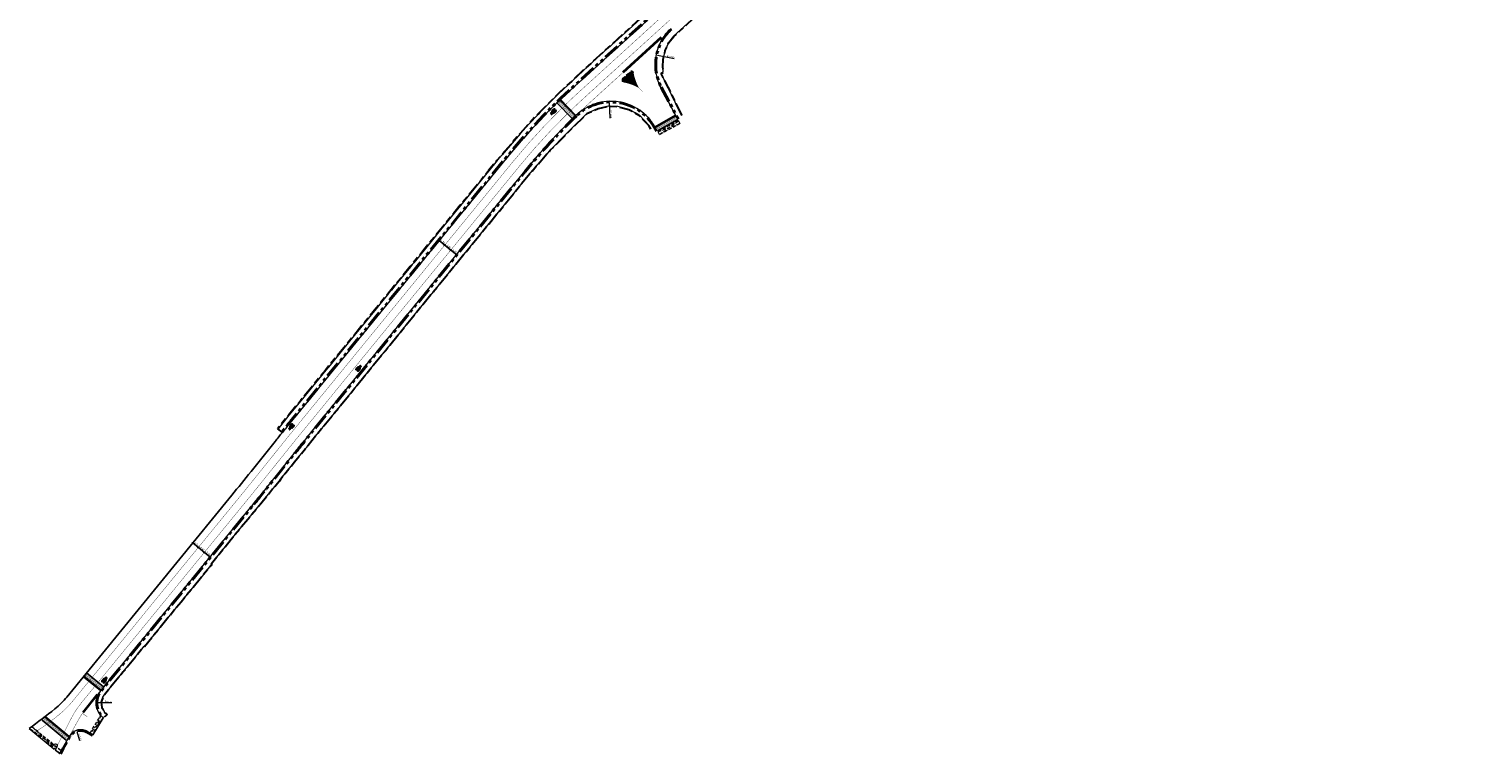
# Model space of a CAD drawing. Header units: metres. Extents: x -5 to 205656, y -9 to 393038.
# Tile 2 of 29: x 203530 to 203976, y 389311 to 389534. Entities that reach past the tile are written whole.
import ezdxf

# ---------------------------------------------------------------- set-up
doc = ezdxf.new("R2010")
doc.units = ezdxf.units.M
for name, pattern in [('DASHED', [0.75, 0.5, -0.25]), ('VH-OPSLUITBAND_100X200', [16, 8, -2, 4, -2]), ('VH-TROTTOIRBAND_180-200', [20, 10, -2, 2, -2, 2, -2]), ('VW-1-1_STREEP', [2, 1, -1])]:
    doc.linetypes.add(name, pattern=pattern)
for name, color, linetype, lineweight in [('Freesvakken_nle', 7, 'DASHED', 20), ('N-WE-VH-KANTOPSLUITING_OPSLUITBAND_100X200-G', 7, 'VH-OPSLUITBAND_100X200', 30), ('N-WE-VH-KANTOPSLUITING_TROTTOIRBAND_180 200-G', 6, 'VH-TROTTOIRBAND_180-200', 40), ('N-WE-VH-KANTOPSLUITING_VOORKANTBAND-G', 7, 'Continuous', 15), ('N-WE-VW-MARKERING_DWARS_DRIEHOEK_5050-G', 255, 'VW-HAAIETAND50-L-N', 35), ('N-WE-VW-MARKERING_LANGS_STREEP_11-G', 255, 'VW-1-1_STREEP', 13), ('N-WE-VW-MARKERING_SYMBOOL-S', 255, 'Continuous', 25), ('X-XX-AL-AANKLEDING-M', 7, 'Continuous', 18), ('X-XX-AL-AANPIJLING-M', 7, 'Continuous', 18)]:
    doc.layers.add(name, color=color, linetype=linetype, lineweight=lineweight)
for name, color, linetype in [('N-WE-VH-KANTVERHARDING-G', 7, 'Continuous'), ('N-WE-VH-PLATEAU-G', 7, 'Continuous'), ('N-WE-VW-MARKERING_LANGS_STREEP-G', 255, 'Continuous'), ('N-WE-VW-MARKERING_PUNTSTUK', 255, 'Continuous')]:
    doc.layers.add(name, color=color, linetype=linetype)
doc.styles.add('NLCS-ISO-M200-T25', font='NLCS-ISO.ttf', dxfattribs={"height": 0.5})
doc.styles.get("Standard").update_dxf_attribs({"font": 'arial.ttf'})
doc.linetypes.add('VW-HAAIETAND50-L-N', pattern='A,0,-0.5,[150,NLCS.SHX,S=1,R=0,X=-0.625,Y=-0.25],-0.5', length=1)
doc.dimstyles.new('NLCS-M200-T25-PIJL_L3_H2', dxfattribs={"dimscale": 0.2, "dimtxt": 2.5, "dimasz": 2.5, "dimexe": 2, "dimexo": 2, "dimgap": 0.7, "dimtad": 1, "dimdec": 3, "dimzin": 0, "dimdsep": 46, "dimtxsty": 'NLCS-ISO-M200-T25', "dimcen": 0, "dimdle": 2, "dimclrd": 256, "dimclre": 256, "dimclrt": 256, "dimazin": 0, "dimtfac": 1, "dimtdec": 3, "dimtofl": 0, "dimtmove": 0, "dimatfit": 3, "dimfxl": 2, "dimfxlon": 1, "dimtfillclr": 256, "dimtolj": 1, "dimtzin": 0, "dimlwd": -1, "dimlwe": -1, "dimarcsym": 0})
doc.dimstyles.new('NLCS_1-200', dxfattribs={"dimscale": 0.2, "dimtxt": 2.5, "dimasz": 2.5, "dimexe": 1.25, "dimexo": 0.625, "dimtad": 1, "dimzin": 1, "dimtxsty": 'Standard', "dimblk": 'OBLIQUE', "dimcen": 0, "dimse1": 1, "dimse2": 1, "dimadec": 0, "dimazin": 0, "dimtfac": 1, "dimtmove": 0, "dimatfit": 3, "dimfxl": 1, "dimarcsym": 0})

# ---------------------------------------------------------------- blocks, each defined once
blk = doc.blocks.new('*U225')
at = {"layer": 'N-WE-VH-PLATEAU-G', "transparency": 33554687}
h = blk.add_hatch(color=251, dxfattribs=at)
h.dxf.hatch_style = 1
h.paths.add_polyline_path([(7.19, -0.5), (7.19, 0.8), (0, 0.8), (0, -0.5)])
at = {"layer": 'N-WE-VH-PLATEAU-G', "color": 7, "true_color": 0xffffff}
for points, const_width in [([(0, 0.9), (7.19, 0.9)], 0.2), ([(0.18, 0.4), (0.18, 0.8)], 0.1), ([(0.48, -0.1), (0.48, 0.8)], 0.1), ([(0.78, 0.4), (0.78, 0.8)], 0.1), ([(1.08, -0.1), (1.08, 0.8)], 0.1), ([(1.38, 0.4), (1.38, 0.8)], 0.1), ([(1.68, -0.1), (1.68, 0.8)], 0.1), ([(1.98, 0.4), (1.98, 0.8)], 0.1), ([(2.28, -0.1), (2.28, 0.8)], 0.1), ([(2.58, 0.4), (2.58, 0.8)], 0.1), ([(2.88, -0.1), (2.88, 0.8)], 0.1), ([(3.18, 0.4), (3.18, 0.8)], 0.1), ([(3.48, -0.1), (3.48, 0.8)], 0.1), ([(3.78, 0.4), (3.78, 0.8)], 0.1), ([(4.08, -0.1), (4.08, 0.8)], 0.1), ([(4.38, 0.4), (4.38, 0.8)], 0.1), ([(4.68, -0.1), (4.68, 0.8)], 0.1), ([(4.98, 0.4), (4.98, 0.8)], 0.1), ([(5.28, -0.1), (5.28, 0.8)], 0.1), ([(5.58, 0.4), (5.58, 0.8)], 0.1), ([(5.88, -0.1), (5.88, 0.8)], 0.1), ([(6.18, 0.4), (6.18, 0.8)], 0.1), ([(6.48, -0.1), (6.48, 0.8)], 0.1), ([(6.78, 0.4), (6.78, 0.8)], 0.1), ([(7.08, -0.1), (7.08, 0.8)], 0.1)]:
    blk.add_lwpolyline(points, dxfattribs=dict(at, const_width=const_width))
at = {"layer": 'N-WE-VH-PLATEAU-G'}
for points in [[(0, 1), (7.19, 1)], [(0, -0.5), (7.19, -0.5)]]:
    blk.add_lwpolyline(points, dxfattribs=at)
at = {"layer": 'N-WE-VH-PLATEAU-G', "color": 7, "true_color": 0xffffff}
blk.add_lwpolyline([(0, 0.8), (7.19, 0.8)], dxfattribs=at)
blk = doc.blocks.new('*U226')
at = {"layer": 'N-WE-VH-PLATEAU-G', "transparency": 33554687}
h = blk.add_hatch(color=251, dxfattribs=at)
h.dxf.hatch_style = 1
h.paths.add_polyline_path([(6.8, -0.5), (6.8, 0.8), (0, 0.8), (0, -0.5)])
at = {"layer": 'N-WE-VH-PLATEAU-G', "color": 7, "true_color": 0xffffff}
for points, const_width in [([(0, 0.9), (6.8, 0.9)], 0.2), ([(0.25, 0.4), (0.25, 0.8)], 0.1), ([(0.55, -0.1), (0.55, 0.8)], 0.1), ([(0.85, 0.4), (0.85, 0.8)], 0.1), ([(1.15, -0.1), (1.15, 0.8)], 0.1), ([(1.45, 0.4), (1.45, 0.8)], 0.1), ([(1.75, -0.1), (1.75, 0.8)], 0.1), ([(2.05, 0.4), (2.05, 0.8)], 0.1), ([(2.35, -0.1), (2.35, 0.8)], 0.1), ([(2.65, 0.4), (2.65, 0.8)], 0.1), ([(2.95, -0.1), (2.95, 0.8)], 0.1), ([(3.25, 0.4), (3.25, 0.8)], 0.1), ([(3.55, -0.1), (3.55, 0.8)], 0.1), ([(3.85, 0.4), (3.85, 0.8)], 0.1), ([(4.15, -0.1), (4.15, 0.8)], 0.1), ([(4.45, 0.4), (4.45, 0.8)], 0.1), ([(4.75, -0.1), (4.75, 0.8)], 0.1), ([(5.05, 0.4), (5.05, 0.8)], 0.1), ([(5.35, -0.1), (5.35, 0.8)], 0.1), ([(5.65, 0.4), (5.65, 0.8)], 0.1), ([(5.95, -0.1), (5.95, 0.8)], 0.1), ([(6.25, 0.4), (6.25, 0.8)], 0.1), ([(6.55, -0.1), (6.55, 0.8)], 0.1)]:
    blk.add_lwpolyline(points, dxfattribs=dict(at, const_width=const_width))
at = {"layer": 'N-WE-VH-PLATEAU-G'}
for points in [[(0, 1), (6.8, 1)], [(0, -0.5), (6.8, -0.5)]]:
    blk.add_lwpolyline(points, dxfattribs=at)
at = {"layer": 'N-WE-VH-PLATEAU-G', "color": 7, "true_color": 0xffffff}
blk.add_lwpolyline([(0, 0.8), (6.8, 0.8)], dxfattribs=at)
blk = doc.blocks.new('_Oblique')
at = {"color": 0, "linetype": 'ByBlock', "lineweight": -2}
blk.add_line((-0.5, -0.5), (0.5, 0.5), dxfattribs=at)
blk = doc.blocks.new('*D10')
at = {"layer": 'X-XX-AL-AANKLEDING-M', "color": 0, "lineweight": -2, "transparency": 16777216}
blk.add_line((203580.13, 389375.78), (203581.83, 389374.39), dxfattribs=at)
at = {"layer": 'X-XX-AL-AANKLEDING-M', "color": 0, "lineweight": -2, "transparency": 16777216, "xscale": 0.5, "yscale": 0.5, "zscale": 0.5}
for p, rotation in [((203580.13, 389375.78), 140.7469492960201), ((203581.83, 389374.39), 320.7469492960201)]:
    blk.add_blockref('_Oblique', p, dxfattribs=dict(at, rotation=rotation))
at = {"layer": 'X-XX-AL-AANKLEDING-M', "color": 0, "transparency": 16777216, "insert": (203581.25, 389375.41), "char_height": 0.5, "attachment_point": 5, "rotation": 320.7469}
blk.add_mtext('2,20', dxfattribs=at)
blk = doc.blocks.new('*D13')
at = {"layer": 'X-XX-AL-AANKLEDING-M', "color": 0, "lineweight": -2, "transparency": 16777216}
blk.add_line((203583.69, 389372.87), (203585.39, 389371.48), dxfattribs=at)
at = {"layer": 'X-XX-AL-AANKLEDING-M', "color": 0, "lineweight": -2, "transparency": 16777216, "xscale": 0.5, "yscale": 0.5, "zscale": 0.5}
for p, rotation in [((203583.69, 389372.87), 140.7469492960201), ((203585.39, 389371.48), 320.7469492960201)]:
    blk.add_blockref('_Oblique', p, dxfattribs=dict(at, rotation=rotation))
at = {"layer": 'X-XX-AL-AANKLEDING-M', "color": 0, "transparency": 16777216, "insert": (203584.81, 389372.5), "char_height": 0.5, "attachment_point": 5, "rotation": 320.7469}
blk.add_mtext('2,20', dxfattribs=at)
blk = doc.blocks.new('*D14')
at = {"layer": 'X-XX-AL-AANKLEDING-M', "color": 0, "lineweight": -2, "transparency": 16777216}
blk.add_line((203583.69, 389372.87), (203581.83, 389374.39), dxfattribs=at)
at = {"layer": 'X-XX-AL-AANKLEDING-M', "color": 0, "lineweight": -2, "transparency": 16777216, "xscale": 0.5, "yscale": 0.5, "zscale": 0.5}
for p, rotation in [((203581.83, 389374.39), 140.7469492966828), ((203583.69, 389372.87), 320.7469492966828)]:
    blk.add_blockref('_Oblique', p, dxfattribs=dict(at, rotation=rotation))
at = {"layer": 'X-XX-AL-AANKLEDING-M', "color": 0, "transparency": 16777216, "insert": (203583.03, 389373.96), "char_height": 0.5, "attachment_point": 5, "rotation": 320.7469}
blk.add_mtext('2,40', dxfattribs=at)
blk = doc.blocks.new('*U237')
at = {"layer": 'N-WE-VH-PLATEAU-G', "transparency": 33554687}
h = blk.add_hatch(color=251, dxfattribs=at)
h.dxf.hatch_style = 1
h.paths.add_polyline_path([(9.58, -0.5), (9.58, 0.8), (0, 0.8), (0, -0.5)])
at = {"layer": 'N-WE-VH-PLATEAU-G', "color": 7, "true_color": 0xffffff}
for points, const_width in [([(0, 0.9), (9.58, 0.9)], 0.2), ([(0.25, 0.4), (0.25, 0.8)], 0.1), ([(0.55, -0.1), (0.55, 0.8)], 0.1), ([(0.85, 0.4), (0.85, 0.8)], 0.1), ([(1.15, -0.1), (1.15, 0.8)], 0.1), ([(1.45, 0.4), (1.45, 0.8)], 0.1), ([(1.75, -0.1), (1.75, 0.8)], 0.1), ([(2.05, 0.4), (2.05, 0.8)], 0.1), ([(2.35, -0.1), (2.35, 0.8)], 0.1), ([(2.65, 0.4), (2.65, 0.8)], 0.1), ([(2.95, -0.1), (2.95, 0.8)], 0.1), ([(3.25, 0.4), (3.25, 0.8)], 0.1), ([(3.55, -0.1), (3.55, 0.8)], 0.1), ([(3.85, 0.4), (3.85, 0.8)], 0.1), ([(4.15, -0.1), (4.15, 0.8)], 0.1), ([(4.45, 0.4), (4.45, 0.8)], 0.1), ([(4.75, -0.1), (4.75, 0.8)], 0.1), ([(5.05, 0.4), (5.05, 0.8)], 0.1), ([(5.35, -0.1), (5.35, 0.8)], 0.1), ([(5.65, 0.4), (5.65, 0.8)], 0.1), ([(5.95, -0.1), (5.95, 0.8)], 0.1), ([(6.25, 0.4), (6.25, 0.8)], 0.1), ([(6.55, -0.1), (6.55, 0.8)], 0.1), ([(6.85, 0.4), (6.85, 0.8)], 0.1), ([(7.15, -0.1), (7.15, 0.8)], 0.1), ([(7.45, 0.4), (7.45, 0.8)], 0.1), ([(7.75, -0.1), (7.75, 0.8)], 0.1), ([(8.05, 0.4), (8.05, 0.8)], 0.1), ([(8.35, -0.1), (8.35, 0.8)], 0.1), ([(8.65, 0.4), (8.65, 0.8)], 0.1), ([(8.95, -0.1), (8.95, 0.8)], 0.1)]:
    blk.add_lwpolyline(points, dxfattribs=dict(at, const_width=const_width))
at = {"layer": 'N-WE-VH-PLATEAU-G'}
for points in [[(0, 1), (9.58, 1)], [(0, -0.5), (9.58, -0.5)]]:
    blk.add_lwpolyline(points, dxfattribs=at)
at = {"layer": 'N-WE-VH-PLATEAU-G', "color": 7, "true_color": 0xffffff}
blk.add_lwpolyline([(0, 0.8), (9.58, 0.8)], dxfattribs=at)
blk = doc.blocks.new('*U238')
at = {"layer": 'N-WE-VH-PLATEAU-G', "transparency": 33554687}
h = blk.add_hatch(color=251, dxfattribs=at)
h.dxf.hatch_style = 1
h.paths.add_polyline_path([(6.79, -0.5), (6.79, 0.8), (0, 0.8), (0, -0.5)])
at = {"layer": 'N-WE-VH-PLATEAU-G', "color": 7, "true_color": 0xffffff}
for points, const_width in [([(0, 0.9), (6.79, 0.9)], 0.2), ([(0.05, 0.4), (0.05, 0.8)], 0.1), ([(0.35, -0.1), (0.35, 0.8)], 0.1), ([(0.65, 0.4), (0.65, 0.8)], 0.1), ([(0.95, -0.1), (0.95, 0.8)], 0.1), ([(1.25, 0.4), (1.25, 0.8)], 0.1), ([(1.55, -0.1), (1.55, 0.8)], 0.1), ([(1.85, 0.4), (1.85, 0.8)], 0.1), ([(2.15, -0.1), (2.15, 0.8)], 0.1), ([(2.45, 0.4), (2.45, 0.8)], 0.1), ([(2.75, -0.1), (2.75, 0.8)], 0.1), ([(3.05, 0.4), (3.05, 0.8)], 0.1), ([(3.35, -0.1), (3.35, 0.8)], 0.1), ([(3.65, 0.4), (3.65, 0.8)], 0.1), ([(3.95, -0.1), (3.95, 0.8)], 0.1), ([(4.25, 0.4), (4.25, 0.8)], 0.1), ([(4.55, -0.1), (4.55, 0.8)], 0.1), ([(4.85, 0.4), (4.85, 0.8)], 0.1), ([(5.15, -0.1), (5.15, 0.8)], 0.1), ([(5.45, 0.4), (5.45, 0.8)], 0.1), ([(5.75, -0.1), (5.75, 0.8)], 0.1), ([(6.05, 0.4), (6.05, 0.8)], 0.1), ([(6.35, -0.1), (6.35, 0.8)], 0.1)]:
    blk.add_lwpolyline(points, dxfattribs=dict(at, const_width=const_width))
at = {"layer": 'N-WE-VH-PLATEAU-G'}
for points in [[(0, 1), (6.79, 1)], [(0, -0.5), (6.79, -0.5)]]:
    blk.add_lwpolyline(points, dxfattribs=at)
at = {"layer": 'N-WE-VH-PLATEAU-G', "color": 7, "true_color": 0xffffff}
blk.add_lwpolyline([(0, 0.8), (6.79, 0.8)], dxfattribs=at)
blk = doc.blocks.new('SVW-MARKERING_SYMBOOL_FIETS_2.0')
h = blk.add_hatch(color=256)
h.paths.add_polyline_path([(-0.09, 2), (-0.13, 2), (-0.13, 2), (-0.16, 2, 0.236068), (-0.2, 1.96), (-0.22, 1.91), (-0.29, 1.14, 0.006813), (-0.3, 1.14, 0.22312), (-0.36, 1.17, 0.22312), (-0.43, 1.14, 0.090648), (-0.51, 1, 0.047451), (-0.55, 0.83, 0.035374), (-0.57, 0.59, 0.035374), (-0.55, 0.35, 0.047451), (-0.51, 0.17, 0.090648), (-0.43, 0.03, 0.22312), (-0.36, 0, 0.22312), (-0.3, 0.03, 0.090648), (-0.22, 0.17, 0.047451), (-0.18, 0.35, 0.035374), (-0.16, 0.59, 0.035374), (-0.18, 0.83, 0.047451), (-0.22, 1, 0.038864), (-0.25, 1.07), (-0.24, 1.16), (0, 0.53), (0, 0.44, 0.544665), (0.06, 0.39), (0.14, 0.4, 0.008345), (0.15, 0.35, 0.047451), (0.19, 0.17, 0.090648), (0.27, 0.03, 0.22312), (0.33, 0, 0.22312), (0.4, 0.03, 0.090648), (0.48, 0.17, 0.047451), (0.52, 0.35, 0.035374), (0.53, 0.59, 0.035374), (0.52, 0.83, 0.047451), (0.48, 1, 0.090648), (0.4, 1.14, 0.22312), (0.33, 1.17, 0.22312), (0.27, 1.14, 0.006813), (0.26, 1.14), (0.19, 1.54), (0.2, 1.69), (0.22, 1.67), (0.26, 1.83, 0.548946), (0.24, 1.85), (0.11, 1.85), (0.11, 1.78), (0.16, 1.73), (0.15, 1.6), (-0.2, 1.6), (-0.19, 1.8, -0.281777), (-0.13, 1.83), (-0.09, 1.83)])
h.paths.add_polyline_path([(0.13, 1.43), (0.04, 0.68), (0, 0.68), (-0.23, 1.29), (-0.22, 1.43)], flags=16)
h.paths.add_polyline_path([(0.17, 1.3), (0.22, 1.06, 0.035986), (0.19, 1, 0.047451), (0.15, 0.83, 0.021905), (0.13, 0.68), (0.09, 0.68)], flags=16)
h.paths.add_polyline_path([(-0.33, 1.03, -0.01664), (-0.31, 1), (-0.35, 0.75), (-0.38, 0.66), (-0.38, 0.55, 0.720759), (-0.36, 0.53, 0.162278), (-0.35, 0.55), (-0.31, 0.62), (-0.27, 0.81), (-0.27, 0.88, -0.030907), (-0.25, 0.78, -0.028874), (-0.24, 0.59, -0.028874), (-0.25, 0.4, -0.039407), (-0.27, 0.26, -0.080527), (-0.33, 0.15, -0.24906), (-0.36, 0.13, -0.24906), (-0.4, 0.15, -0.080527), (-0.46, 0.26, -0.039407), (-0.48, 0.4, -0.028874), (-0.49, 0.59, -0.028874), (-0.48, 0.78, -0.039407), (-0.46, 0.91, -0.080527), (-0.4, 1.03, -0.24906), (-0.36, 1.05, -0.24906)], flags=16)
h.paths.add_polyline_path([(0.33, 1.05, -0.24906), (0.37, 1.03, -0.080527), (0.42, 0.91, -0.039407), (0.45, 0.78, -0.028874), (0.46, 0.59, -0.028874), (0.45, 0.4, -0.039407), (0.42, 0.26, -0.080527), (0.37, 0.15, -0.24906), (0.33, 0.13, -0.24906), (0.29, 0.15, -0.080527), (0.24, 0.26, -0.039407), (0.22, 0.4, -0.003097), (0.21, 0.42), (0.33, 0.46), (0.37, 0.53), (0.37, 0.64, 0.414214), (0.33, 0.68), (0.21, 0.68, -0.014843), (0.22, 0.78, -0.039407), (0.24, 0.91, -0.080527), (0.29, 1.03, -0.24906)], flags=16)
at = {"flags": 128}
for points in [[(-0.3, 1.14, 0.22312), (-0.36, 1.17, 0.22312), (-0.43, 1.14, 0.090648), (-0.51, 1, 0.047451), (-0.55, 0.83, 0.035374), (-0.57, 0.59, 0.035374), (-0.55, 0.35, 0.047451), (-0.51, 0.17, 0.090648), (-0.43, 0.03, 0.22312), (-0.36, 0, 0.22312), (-0.3, 0.03, 0.090648), (-0.22, 0.17, 0.047451), (-0.18, 0.35, 0.035374), (-0.16, 0.59, 0.035374), (-0.18, 0.83, 0.047451), (-0.22, 1, 0.038864), (-0.25, 1.07), (-0.24, 1.16), (0, 0.53), (0, 0.44, 0.544665), (0.06, 0.39), (0.14, 0.4, 0.008345), (0.15, 0.35, 0.047451), (0.19, 0.17, 0.090648), (0.27, 0.03, 0.22312), (0.33, 0, 0.22312), (0.4, 0.03, 0.090648), (0.48, 0.17, 0.047451), (0.52, 0.35, 0.035374), (0.53, 0.59, 0.035374), (0.52, 0.83, 0.047451), (0.48, 1, 0.090648), (0.4, 1.14, 0.22312), (0.33, 1.17, 0.22312), (0.27, 1.14)], [(-0.29, 1.14), (-0.22, 1.91), (-0.2, 1.96, -0.414214), (-0.13, 2), (-0.09, 2), (-0.09, 1.83), (-0.13, 1.83, 0.281777), (-0.19, 1.8), (-0.2, 1.6), (0.15, 1.6), (0.16, 1.73), (0.11, 1.78), (0.11, 1.85), (0.24, 1.85, -0.548946), (0.26, 1.83), (0.22, 1.67), (0.2, 1.69), (0.19, 1.54), (0.26, 1.14)]]:
    blk.add_lwpolyline(points, format="xyb", dxfattribs=at)
for points in [[(-0.27, 0.88), (-0.27, 0.81), (-0.31, 0.62), (-0.35, 0.55, -0.162278), (-0.36, 0.53, -0.720759), (-0.38, 0.55), (-0.38, 0.66), (-0.35, 0.75), (-0.31, 1, 0.01664), (-0.33, 1.03, 0.24906), (-0.36, 1.05, 0.24906), (-0.4, 1.03, 0.080527), (-0.46, 0.91, 0.039407), (-0.48, 0.78, 0.028874), (-0.49, 0.59, 0.028874), (-0.48, 0.4, 0.039407), (-0.46, 0.26, 0.080527), (-0.4, 0.15, 0.24906), (-0.36, 0.13, 0.24906), (-0.33, 0.15, 0.080527), (-0.27, 0.26, 0.039407), (-0.25, 0.4, 0.028874), (-0.24, 0.59, 0.028874), (-0.25, 0.78, 0.030907)], [(0.22, 1.06, 0.035986), (0.19, 1, 0.047451), (0.15, 0.83, 0.021905), (0.13, 0.68), (0.09, 0.68), (0.17, 1.3)], [(0.46, 0.59, 0.028874), (0.45, 0.78, 0.039407), (0.42, 0.91, 0.080527), (0.37, 1.03, 0.24906), (0.33, 1.05, 0.24906), (0.29, 1.03, 0.080527), (0.24, 0.91, 0.039407), (0.22, 0.78, 0.014843), (0.21, 0.68), (0.33, 0.68, -0.414214), (0.37, 0.64), (0.37, 0.53), (0.33, 0.46), (0.21, 0.42, 0.003097), (0.22, 0.4, 0.039407), (0.24, 0.26, 0.080527), (0.29, 0.15, 0.24906), (0.33, 0.13, 0.24906), (0.37, 0.15, 0.080527), (0.42, 0.26, 0.039407), (0.45, 0.4, 0.028874)]]:
    blk.add_lwpolyline(points, format="xyb", close=True, dxfattribs=at)
blk.add_lwpolyline([(-0.23, 1.29), (0, 0.68), (0.04, 0.68), (0.13, 1.43), (-0.22, 1.43)], close=True, dxfattribs=at)
for centre, start, end in [((-0.65, 0.85), 38.1274, 39.6888), ((0.62, 0.85), 140.3112, 141.8726)]:
    blk.add_arc(centre, 0.455, start, end)
blk = doc.blocks.new('*D75')
at = {"layer": 'X-XX-AL-AANPIJLING-M', "transparency": 16777216}
blk.add_line((203545.49, 389315.01), (203544.66, 389317.74), dxfattribs=at)
blk.add_solid([(203544.74, 389317.76), (203544.58, 389317.71), (203544.51, 389318.22)], dxfattribs=at)
at = {"layer": 'X-XX-AL-AANPIJLING-M', "transparency": 16777216, "insert": (203545.55, 389316.17), "char_height": 0.5, "attachment_point": 5, "rotation": 286.983, "style": 'NLCS-ISO-M200-T25'}
blk.add_mtext('\\A1;R=4.00', dxfattribs=at)
blk = doc.blocks.new('*D76')
at = {"layer": 'X-XX-AL-AANPIJLING-M', "transparency": 16777216}
blk.add_line((203555.26, 389326.61), (203550.96, 389326.68), dxfattribs=at)
blk.add_solid([(203550.96, 389326.77), (203550.96, 389326.6), (203550.46, 389326.69)], dxfattribs=at)
at = {"layer": 'X-XX-AL-AANPIJLING-M', "transparency": 16777216, "insert": (203554.2, 389327.02), "char_height": 0.5, "attachment_point": 5, "rotation": 358.9728, "style": 'NLCS-ISO-M200-T25'}
blk.add_mtext('\\A1;R=6.00', dxfattribs=at)
blk = doc.blocks.new('*D77')
at = {"layer": 'X-XX-AL-AANPIJLING-M', "transparency": 16777216}
blk.add_line((203708.17, 389506.28), (203708.04, 389510.9), dxfattribs=at)
blk.add_solid([(203708.12, 389510.91), (203707.96, 389510.9), (203708.03, 389511.4)], dxfattribs=at)
at = {"layer": 'X-XX-AL-AANPIJLING-M', "transparency": 16777216, "insert": (203708.52, 389507.49), "char_height": 0.5, "attachment_point": 5, "rotation": 271.5684, "style": 'NLCS-ISO-M200-T25'}
blk.add_mtext('\\A1;R=15.00', dxfattribs=at)
blk = doc.blocks.new('*D78')
at = {"layer": 'X-XX-AL-AANPIJLING-M', "transparency": 16777216}
blk.add_line((203727.89, 389524.48), (203722.77, 389525.5), dxfattribs=at)
blk.add_solid([(203722.78, 389525.58), (203722.75, 389525.42), (203722.28, 389525.6)], dxfattribs=at)
at = {"layer": 'X-XX-AL-AANPIJLING-M', "transparency": 16777216, "insert": (203726.8, 389525.09), "char_height": 0.5, "attachment_point": 5, "rotation": 348.7255, "style": 'NLCS-ISO-M200-T25'}
blk.add_mtext('\\A1;R=15.00', dxfattribs=at)
blk = doc.blocks.new('*D103')
at = {"layer": 'X-XX-AL-AANKLEDING-M', "color": 0, "lineweight": -2, "transparency": 16777216}
blk.add_line((203655.75, 389468.64), (203657.45, 389467.25), dxfattribs=at)
at = {"layer": 'X-XX-AL-AANKLEDING-M', "color": 0, "lineweight": -2, "transparency": 16777216, "xscale": 0.5, "yscale": 0.5, "zscale": 0.5}
for p, rotation in [((203655.75, 389468.64), 140.7471997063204), ((203657.45, 389467.25), 320.7471997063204)]:
    blk.add_blockref('_Oblique', p, dxfattribs=dict(at, rotation=rotation))
at = {"layer": 'X-XX-AL-AANKLEDING-M', "color": 0, "transparency": 16777216, "insert": (203656.87, 389468.28), "char_height": 0.5, "attachment_point": 5, "rotation": 320.7472}
blk.add_mtext('2,20', dxfattribs=at)
blk = doc.blocks.new('*D104')
at = {"layer": 'X-XX-AL-AANKLEDING-M', "color": 0, "lineweight": -2, "transparency": 16777216}
blk.add_line((203657.45, 389467.25), (203659.31, 389465.73), dxfattribs=at)
at = {"layer": 'X-XX-AL-AANKLEDING-M', "color": 0, "lineweight": -2, "transparency": 16777216, "xscale": 0.5, "yscale": 0.5, "zscale": 0.5}
for p, rotation in [((203657.45, 389467.25), 140.7471997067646), ((203659.31, 389465.73), 320.7471997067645)]:
    blk.add_blockref('_Oblique', p, dxfattribs=dict(at, rotation=rotation))
at = {"layer": 'X-XX-AL-AANKLEDING-M', "color": 0, "transparency": 16777216, "insert": (203658.65, 389466.82), "char_height": 0.5, "attachment_point": 5, "rotation": 320.7472}
blk.add_mtext('2,40', dxfattribs=at)
blk = doc.blocks.new('*D105')
at = {"layer": 'X-XX-AL-AANKLEDING-M', "color": 0, "lineweight": -2, "transparency": 16777216}
blk.add_line((203659.31, 389465.73), (203661.02, 389464.34), dxfattribs=at)
at = {"layer": 'X-XX-AL-AANKLEDING-M', "color": 0, "lineweight": -2, "transparency": 16777216, "xscale": 0.5, "yscale": 0.5, "zscale": 0.5}
for p, rotation in [((203659.31, 389465.73), 140.7471997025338), ((203661.02, 389464.34), 320.7471997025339)]:
    blk.add_blockref('_Oblique', p, dxfattribs=dict(at, rotation=rotation))
at = {"layer": 'X-XX-AL-AANKLEDING-M', "color": 0, "transparency": 16777216, "insert": (203660.43, 389465.37), "char_height": 0.5, "attachment_point": 5, "rotation": 320.7472}
blk.add_mtext('2,20', dxfattribs=at)

msp = doc.modelspace()

# ---------------------------------------------------------------- hatches: boundary and pattern name
at = {"layer": 'N-WE-VW-MARKERING_PUNTSTUK', "ltscale": 0.5}
h = msp.add_hatch(color=256, dxfattribs=at)
h.dxf.hatch_style = 1
edge = h.paths.add_edge_path()
edge.add_arc((203729.094, 389522.477), 13.878, 189.34862, 210.22491)
edge.add_arc((203709.498, 389501.984), 15.5, 60.6213, 80.12057)
edge.add_arc((203712.674, 389517.899), 0.826, 144.39492, 231.33735, ccw=False)
edge.add_line((203712.002, 389518.38), (203714.279, 389520.492))
edge.add_arc((203714.728, 389519.894), 0.748, 26.04069, 126.93029, ccw=False)

# ---------------------------------------------------------------- linework, layer by layer
at = {"layer": 'Freesvakken_nle', "color": 7, "ltscale": 2}
for points in [[(203712.002, 389518.38), (203714.279, 389520.492)], [(203729.172, 389505.448), (203722.905, 389502.078)], [(203722.905, 389502.078), (203729.645, 389504.567)], [(203723.378, 389501.197), (203722.905, 389502.078)], [(203723.378, 389501.197), (203729.172, 389505.448)], [(203729.645, 389504.567), (203723.378, 389501.197)], [(203729.172, 389505.448), (203729.645, 389504.567)], [(203551.863, 389322.73), (203549.435, 389316.814)], [(203551.735, 389322.52), (203551.863, 389322.73)], [(203539.77, 389311.947), (203529.873, 389318.776)], [(203539.304, 389311.036), (203530.712, 389319.382)], [(203552.59, 389322.001), (203548.572, 389317.314)], [(203548.581, 389317.334), (203548.57, 389317.315)]]:
    msp.add_lwpolyline(points, dxfattribs=at)
for points in [[(203715.4, 389520.222, 0.4710419), (203714.279, 389520.492)], [(203712.158, 389517.254, -0.3986684), (203712.002, 389518.38)]]:
    msp.add_lwpolyline(points, format="xyb", dxfattribs=at)
at = {"layer": 'Freesvakken_nle', "ltscale": 2}
for points in [[(203529.873, 389318.776), (203539.304, 389311.036)], [(203530.712, 389319.382), (203539.77, 389311.947)], [(203548.581, 389317.334), (203551.735, 389322.52)], [(203549.435, 389316.814), (203552.59, 389322.001)], [(203539.928, 389311.817), (203539.939, 389311.808)]]:
    msp.add_lwpolyline(points, dxfattribs=at)
at = {"layer": 'N-WE-VH-KANTOPSLUITING_OPSLUITBAND_100X200-G', "ltscale": 0.5, "flags": 128}
for points in [[(203974.465, 389808.001), (203972.008, 389804.352), (203970.992, 389802.92), (203970.543, 389802.289), (203965.672, 389795.857), (203963.289, 389792.474), (203963.071, 389792.629), (203960.098, 389788.433), (203959.435, 389787.478), (203958.502, 389786.187), (203955.233, 389781.535), (203950.686, 389775.08), (203949.974, 389774.057), (203948.915, 389772.553), (203945.875, 389768.178), (203944.966, 389768.734), (203943.091, 389766.008), (203940.195, 389761.491), (203937.632, 389758.367), (203934.588, 389753.934), (203929.657, 389746.902), (203926.375, 389742.188), (203925.947, 389742.457), (203924.08, 389739.791), (203921.328, 389735.77), (203921.781, 389735.427), (203921.3, 389734.762), (203920.855, 389735.076), (203920.068, 389734.023), (203919.322, 389732.933), (203920.019, 389732.456), (203919.525, 389731.721), (203918.815, 389732.213), (203904.06, 389710.892), (203904.379, 389710.666), (203904.99, 389709.107), (203900.918, 389703.231), (203900.332, 389702.432), (203897.795, 389698.789), (203896.058, 389696.316), (203893.121, 389692.167), (203892.56, 389691.36), (203889.404, 389686.918), (203888.678, 389685.776), (203886.62, 389682.885), (203884.946, 389680.541), (203881.61, 389675.786), (203876.929, 389669.098), (203876.354, 389668.264), (203872.65, 389663.009), (203869.862, 389659.046), (203867.224, 389655.39), (203864.32, 389651.532), (203860.887, 389647.188), (203859.19, 389645.171), (203854.724, 389640.098), (203854.121, 389639.479), (203850.543, 389635.649), (203844.722, 389629.877), (203844.464, 389629.648), (203839.89, 389625.505), (203837.751, 389623.695), (203837.079, 389623.136), (203833.858, 389620.491), (203829.291, 389616.939), (203827.033, 389615.174), (203824.018, 389612.963), (203818.182, 389608.881), (203813.836, 389606.136), (203812.283, 389605.169), (203808.555, 389602.891), (203802.595, 389599.321), (203797.722, 389596.382), (203791.797, 389592.818), (203787.349, 389590.127), (203783.986, 389588.119), (203779.36, 389585.342), (203773.191, 389581.572), (203768.214, 389578.615), (203762.238, 389574.915), (203756.869, 389571.429), (203752.612, 389568.195), (203750.38, 389566.454), (203744.107, 389561.177), (203735.939, 389553.777), (203729.423, 389547.828), (203728.79, 389547.255), (203721.402, 389540.489), (203717.846, 389537.243), (203717.548, 389536.965), (203713.84, 389533.567), (203707.623, 389527.941), (203706.549, 389526.988), (203701.419, 389522.313), (203699.73, 389520.774), (203692.335, 389513.768), (203691.993, 389513.434), (203686.707, 389508.183), (203685.997, 389507.445), (203683.255, 389504.529), (203680.546, 389501.511), (203675.008, 389495.071), (203673.463, 389493.26), (203670.909, 389490.138), (203670.784, 389489.976), (203668.573, 389487.228), (203662.203, 389479.467), (203660.225, 389477.088), (203655.194, 389470.863), (203654.428, 389469.934), (203651.016, 389465.766), (203647.875, 389461.887), (203647.391, 389461.346), (203646.837, 389460.658), (203642.889, 389455.82), (203642.021, 389454.792), (203640.992, 389453.481), (203640.151, 389452.432), (203637.07, 389448.65), (203636.39, 389447.871), (203633.853, 389444.75), (203632.905, 389443.601), (203628.167, 389437.801), (203622.155, 389430.478), (203620.86, 389428.878), (203613.157, 389419.461), (203609.548, 389415.06), (203606.141, 389410.778), (203607.4, 389409.761)], [(203730.203, 389507.134), (203726.077, 389515.654), (203726.032, 389515.62), (203723.914, 389520.007), (203724.517, 389520.328), (203724.376, 389521.856), (203724.511, 389524.324), (203725.139, 389527.003), (203726.175, 389529.434), (203727.74, 389531.334), (203732.064, 389535.272), (203740.687, 389543.181), (203748.992, 389550.81), (203756.751, 389557.432), (203759.681, 389559.694), (203759.515, 389559.95), (203762.316, 389562.033), (203764.118, 389563.315), (203766.319, 389564.8), (203768.057, 389562.141), (203772.675, 389564.867), (203775.739, 389566.738), (203773.969, 389569.847), (203776.028, 389571.058), (203787.356, 389577.927), (203793.228, 389581.482), (203796.566, 389583.511), (203797.559, 389584.092), (203805.33, 389588.821), (203808.726, 389590.8), (203820.736, 389598.138), (203824.686, 389600.717), (203831.242, 389605.343), (203835.444, 389608.474), (203839.512, 389611.641), (203842.424, 389613.958), (203844.927, 389616.105), (203845.035, 389616.198), (203851.447, 389621.903), (203853.386, 389620.261), (203859.251, 389627.302), (203858.184, 389628.328), (203860.464, 389630.793), (203864.99, 389635.958), (203865.106, 389636.106), (203868.358, 389639.949), (203868.396, 389639.996), (203868.977, 389639.243), (203876.025, 389647.513), (203879.119, 389651.414), (203878.072, 389652.555), (203878.077, 389652.565), (203879.87, 389655.107), (203881.142, 389653.703), (203882.913, 389656.346), (203881.463, 389657.362), (203884.066, 389661.096), (203884.74, 389662.065), (203888.486, 389667.354), (203889.157, 389668.348), (203891.346, 389671.58), (203893.336, 389674.302), (203894.843, 389676.428), (203899.389, 389682.881), (203900.48, 389684.487), (203900.999, 389684.201), (203904.12, 389688.14), (203908.095, 389693.652), (203910.592, 389697.177), (203910.248, 389697.433), (203912.922, 389701.127), (203913.336, 389700.843), (203913.959, 389701.685), (203913.571, 389701.994), (203915.435, 389704.57), (203915.687, 389704.42), (203916.876, 389706.144), (203917.522, 389707.038), (203917.695, 389706.898), (203918.293, 389707.706), (203918.099, 389707.829), (203920.326, 389711.082), (203923.113, 389715.102), (203926.256, 389719.353), (203930.909, 389725.672), (203934.06, 389730.059), (203933.567, 389730.406), (203936.384, 389734.456), (203936.329, 389734.476), (203937.025, 389735.463), (203937.054, 389735.442), (203937.359, 389735.83), (203937.883, 389735.482), (203942.707, 389742.127), (203942.122, 389742.604), (203944.165, 389745.558), (203946.654, 389749.023), (203947.296, 389750.02), (203949.432, 389753.021), (203950.172, 389752.533), (203951.363, 389754.238), (203951.519, 389754.439), (203951.737, 389754.264), (203952.405, 389755.179), (203952.154, 389755.353), (203953.14, 389756.698), (203952.362, 389757.194), (203955.602, 389761.853), (203957.521, 389764.563), (203958.442, 389763.934), (203960.503, 389766.762), (203959.116, 389767.908), (203961.844, 389771.759), (203962.576, 389772.791), (203964.964, 389776.108), (203969.917, 389783.282), (203969.941, 389783.317)], [(203720.704, 389502.877), (203720.095, 389503.94), (203717.145, 389507.043), (203713.923, 389508.836), (203710.517, 389509.688), (203707.721, 389509.808), (203704.52, 389509.146), (203701.097, 389507.592), (203694.751, 389501.34), (203689.744, 389496.257), (203683.768, 389489.35), (203679.021, 389483.543), (203670.66, 389473.278), (203662.094, 389462.805), (203653.923, 389452.801), (203647.115, 389444.526), (203643.625, 389440.154), (203639.343, 389434.914), (203635.594, 389430.328), (203626.421, 389419.041), (203620.287, 389411.537), (203619.631, 389410.775), (203615.54, 389405.725), (203614.954, 389404.962), (203614.322, 389404.187), (203611.317, 389400.528), (203607.041, 389395.292), (203606.685, 389394.75), (203606.133, 389394.055), (203604.875, 389392.543), (203600.997, 389387.811), (203597.79, 389383.881), (203596.969, 389382.969), (203591.891, 389376.78), (203585.824, 389369.301), (203586.009, 389369.191), (203585.624, 389368.717), (203583.446, 389366.041), (203576.507, 389357.59), (203573.749, 389354.242), (203568.192, 389347.422), (203565.254, 389343.834), (203565.109, 389343.954), (203564.424, 389343.084), (203558.752, 389336.119), (203554.279, 389330.702), (203552.57, 389328.517), (203552.012, 389326.842), (203552.244, 389325.216), (203553.049, 389323.952), (203553, 389323.821), (203553.865, 389323.068), (203552.822, 389322.066)]]:
    msp.add_lwpolyline(points, dxfattribs=at)
at = {"layer": 'N-WE-VH-KANTOPSLUITING_TROTTOIRBAND_180 200-G', "ltscale": 0.5, "flags": 128}
for points in [[(203975.904, 389806.991), (203871.236, 389658.268, -0.1041369), (203812.02, 389603.101), (203767.678, 389576.371, 0.0490091), (203743.592, 389558.422), (203697.2, 389516.2, 0.0368513), (203676.579, 389494.451), (203611.169, 389414.401, 0.0014641), (203607.463, 389409.839, 0.0014641)], [(203727.025, 389533.609, 0.3409113), (203723.871, 389515.806)], [(203722.477, 389502.195), (203721.751, 389503.472, 0.4897646), (203697.823, 389506.917)], [(203697.83, 389506.924, 0.0294881), (203682.154, 389489.895), (203616.744, 389409.845, 0.0023527), (203610.845, 389402.556), (203603.446, 389393.325, -0.0023538), (203597.502, 389385.98), (203551.968, 389330.256, 0.4095603), (203552.719, 389322.153)], [(203549.32, 389316.625), (203547.618, 389317.66, 0.4219627), (203542.361, 389316.244), (203540.344, 389312.631), (203539.482, 389310.944)]]:
    msp.add_lwpolyline(points, format="xyb", dxfattribs=at)
msp.add_lwpolyline([(203723.871, 389515.806), (203728.541, 389507.027), (203729.14, 389505.973)], dxfattribs=at)
at = {"layer": 'N-WE-VH-KANTOPSLUITING_VOORKANTBAND-G'}
for points in [[(203976.068, 389806.876), (203871.4, 389658.153, -0.1041369), (203812.123, 389602.93), (203767.781, 389576.2, 0.0490091), (203743.726, 389558.274), (203697.334, 389516.052, 0.0368513), (203676.734, 389494.324), (203611.323, 389414.274, 0.0014641), (203607.619, 389409.713, 0.0014641)], [(203726.89, 389533.757, 0.3409113), (203723.694, 389515.713)], [(203697.691, 389507.068, 0.0294881), (203681.999, 389490.022), (203616.589, 389409.971, 0.0023527), (203610.689, 389402.681), (203603.29, 389393.45, -0.0023538), (203597.347, 389386.107), (203551.813, 389330.382, 0.4095603), (203552.59, 389322.001)], [(203529.873, 389318.776), (203536.876, 389313.013), (203537.614, 389313.926, -0.8320226), (203538.453, 389313.324), (203537.872, 389312.183), (203539.304, 389311.036)], [(203552.59, 389322.001), (203549.424, 389316.796), (203547.721, 389317.831, 0.4220447), (203542.186, 389316.341), (203540.168, 389312.725), (203539.304, 389311.036)]]:
    msp.add_lwpolyline(points, format="xyb", dxfattribs=at)
for points in [[(203717.616, 389536.892), (203713.907, 389533.493), (203707.69, 389527.867), (203706.616, 389526.914), (203701.486, 389522.239), (203699.798, 389520.701), (203692.404, 389513.696), (203692.063, 389513.363), (203686.778, 389508.113), (203686.069, 389507.376), (203683.329, 389504.461), (203680.621, 389501.445), (203675.084, 389495.006), (203673.54, 389493.196), (203670.987, 389490.076), (203670.863, 389489.914), (203668.651, 389487.165), (203662.28, 389479.403), (203660.302, 389477.025), (203655.271, 389470.8), (203654.505, 389469.871), (203651.094, 389465.703), (203647.951, 389461.822), (203647.467, 389461.281), (203646.915, 389460.595), (203642.966, 389455.756), (203642.099, 389454.729), (203641.07, 389453.419), (203640.229, 389452.369), (203637.146, 389448.586), (203636.466, 389447.807), (203633.93, 389444.687), (203632.982, 389443.538), (203628.244, 389437.738), (203622.233, 389430.415), (203620.938, 389428.815), (203613.234, 389419.398), (203609.626, 389414.997), (203606.281, 389410.793), (203607.463, 389409.839)], [(203731.997, 389535.346), (203727.667, 389531.403), (203726.089, 389529.486), (203725.044, 389527.034), (203724.412, 389524.338), (203724.276, 389521.854), (203724.411, 389520.385), (203723.782, 389520.05), (203725.994, 389515.468), (203726.04, 389515.502), (203730.115, 389507.084)], [(203723.694, 389515.713), (203728.365, 389506.931), (203728.727, 389506.295)], [(203720.791, 389502.927), (203720.176, 389504), (203717.207, 389507.123), (203713.96, 389508.93), (203710.531, 389509.787), (203707.713, 389509.908), (203704.489, 389509.242), (203701.039, 389507.676), (203694.68, 389501.411), (203689.67, 389496.325), (203683.691, 389489.414), (203678.944, 389483.606), (203670.583, 389473.341), (203662.017, 389462.868), (203653.846, 389452.864), (203647.037, 389444.589), (203643.547, 389440.217), (203639.266, 389434.977), (203635.516, 389430.391), (203626.343, 389419.104), (203620.21, 389411.601), (203619.554, 389410.839), (203615.461, 389405.787), (203614.876, 389405.024), (203614.245, 389404.25), (203611.24, 389400.591), (203606.96, 389395.351), (203606.604, 389394.809), (203606.055, 389394.118), (203604.798, 389392.607), (203600.92, 389387.874), (203597.714, 389383.946), (203596.893, 389383.034), (203591.814, 389376.843), (203585.673, 389369.274), (203585.858, 389369.164), (203585.546, 389368.78), (203583.369, 389366.104), (203576.43, 389357.654), (203573.672, 389354.305), (203568.115, 389347.485), (203565.24, 389343.975), (203565.094, 389344.097), (203564.346, 389343.146), (203558.675, 389336.182), (203554.201, 389330.765), (203552.481, 389328.565), (203551.91, 389326.851), (203552.148, 389325.181), (203552.938, 389323.94), (203552.882, 389323.791), (203553.717, 389323.064), (203552.745, 389322.131)], [(203552.59, 389322.001), (203549.435, 389316.814)]]:
    msp.add_lwpolyline(points, dxfattribs=at)
at = {"layer": 'N-WE-VH-KANTOPSLUITING_VOORKANTBAND-G', "linetype": 'Continuous'}
msp.add_lwpolyline([(203721.923, 389503.575, 0.4896613), (203697.684, 389507.061)], format="xyb", dxfattribs=at)
at = {"layer": 'N-WE-VH-KANTVERHARDING-G'}
msp.add_lwpolyline([(203607.619, 389409.713, 0.0008886), (203605.383, 389406.934), (203597.984, 389397.703, -0.0023538), (203592.082, 389390.41), (203541.439, 389328.433, -0.0516964), (203537.783, 389324.799, -0.0141761), (203529.873, 389318.776)], format="xyb", dxfattribs=at)
at = {"layer": 'N-WE-VW-MARKERING_DWARS_DRIEHOEK_5050-G', "ltscale": 5}
for points in [[(203712.162, 389520.353), (203723.947, 389531.079)], [(203546.467, 389323.692), (203550.876, 389329.209)]]:
    msp.add_lwpolyline(points, dxfattribs=at)
at = {"layer": 'N-WE-VW-MARKERING_LANGS_STREEP-G', "ltscale": 5, "const_width": 0.1, "flags": 128}
msp.add_lwpolyline([(203713.14, 389519.436), (203713.14, 389519.436), (203718.173, 389514.418)], dxfattribs=at)
at = {"layer": 'N-WE-VW-MARKERING_LANGS_STREEP_11-G', "ltscale": 5, "const_width": 0.1, "flags": 128}
for points in [[(203694.488, 389510.37, -0.0073689), (203698.815, 389514.425), (203727.495, 389540.527)], [(203696.16, 389508.647, -0.0073615), (203700.43, 389512.65), (203729.107, 389538.749)], [(203699.145, 389508.388, -0.0048587), (203701.945, 389510.986), (203712.046, 389520.18)], [(203693.413, 389509.324, 0.027609), (203678.437, 389492.932), (203613.027, 389412.882, 0.0023527), (203607.1, 389405.558), (203599.701, 389396.327, -0.0023538), (203593.785, 389389.018), (203543.143, 389327.041, -0.0516964), (203539.165, 389323.087, -0.0365936), (203531.453, 389317.476)], [(203538.453, 389313.324), (203542.903, 389322.055, -0.0534905), (203545.818, 389326.522), (203595.644, 389387.499, 0.0023538), (203601.574, 389394.826), (203608.972, 389404.057, -0.0023527), (203614.886, 389411.363), (203680.296, 389491.414, -0.027594), (203695.085, 389507.601)], [(203542.186, 389316.341), (203545.09, 389321.543, -0.022008), (203546.245, 389323.415, -0.022008)]]:
    msp.add_lwpolyline(points, format="xyb", dxfattribs=at)
msp.add_lwpolyline([(203546.245, 389323.415), (203547.802, 389322.361)], dxfattribs=at)

# ---------------------------------------------------------------- block references
at = {"layer": 'N-WE-VH-PLATEAU-G'}
for name, p, rotation in [('*U226', (203692.239, 389511.252), 314.135912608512), ('*U225', (203722.475, 389502.741), 29.61801382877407), ('*U238', (203552.446, 389331.157), 140.7469492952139), ('*U237', (203534.167, 389321.678), 320.4003479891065)]:
    msp.add_blockref(name, p, dxfattribs=dict(at, rotation=rotation))
at = {"layer": 'N-WE-VW-MARKERING_SYMBOOL-S'}
for p, rotation in [((203691.423, 389508.904), 134.9072496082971), ((203630.464, 389428.691), 320.7471997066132), ((203610.935, 389412.183), 140.9014451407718), ((203552.469, 389332.923), 320.74694929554)]:
    msp.add_blockref('SVW-MARKERING_SYMBOOL_FIETS_2.0', p, dxfattribs=dict(at, rotation=rotation))

# ---------------------------------------------------------------- dimensions: what is measured, and where the dimension line sits
at = {"layer": 'X-XX-AL-AANKLEDING-M'}
for p1, p2, picture, middle in [((203655.75, 389468.644), (203657.454, 389467.252), '*D103', (203656.871, 389468.277)), ((203657.454, 389467.252), (203659.312, 389465.733), '*D104', (203658.652, 389466.822)), ((203659.312, 389465.733), (203661.016, 389464.341), '*D105', (203660.433, 389465.367)), ((203583.69, 389372.87), (203581.832, 389374.389), '*D14', (203583.03, 389373.959)), ((203583.69, 389372.87), (203585.394, 389371.478), '*D13', (203584.811, 389372.504))]:
    dim = msp.add_aligned_dim(p1=p1, p2=p2, distance=0, dimstyle='NLCS_1-200', dxfattribs=at)
    dim.commit()
    dim.dimension.update_dxf_attribs({"geometry": picture, "text_midpoint": middle})
dim = msp.add_aligned_dim(p1=(203580.128, 389375.781), p2=(203581.832, 389374.389), distance=0, dimstyle='NLCS_1-200', override={"dimzin": 0}, dxfattribs=at)
dim.commit()
dim.dimension.update_dxf_attribs({"geometry": '*D10', "text_midpoint": (203581.249, 389375.414)})
at = {"layer": 'X-XX-AL-AANPIJLING-M'}
for center, mpoint, picture, middle in [((203736.987, 389522.664), (203722.276, 389525.596), '*D78', (203726.724, 389524.709)), ((203556.459, 389326.586), (203550.46, 389326.693), '*D76', (203554.198, 389326.626)), ((203545.679, 389314.392), (203544.511, 389318.217), '*D75', (203545.172, 389316.051))]:
    dim = msp.add_radius_dim(center=center, mpoint=mpoint, dimstyle='NLCS-M200-T25-PIJL_L3_H2', override={"dimdec": 2, "dimpost": 'R=<>'}, dxfattribs=at)
    dim.commit()
    dim.dimension.update_dxf_attribs({"geometry": picture, "text_midpoint": middle, "dimtype": 164})
dim = msp.add_radius_dim(center=(203708.45, 389495.91), mpoint=(203708.026, 389511.404), text='R=15.00', dimstyle='NLCS-M200-T25-PIJL_L3_H2', override={"dimdec": 2, "dimpost": 'R=<>'}, dxfattribs=at)
dim.commit()
dim.dimension.update_dxf_attribs({"geometry": '*D77', "text_midpoint": (203708.134, 389507.474), "dimtype": 164})

doc.saveas('drawing.dxf')
